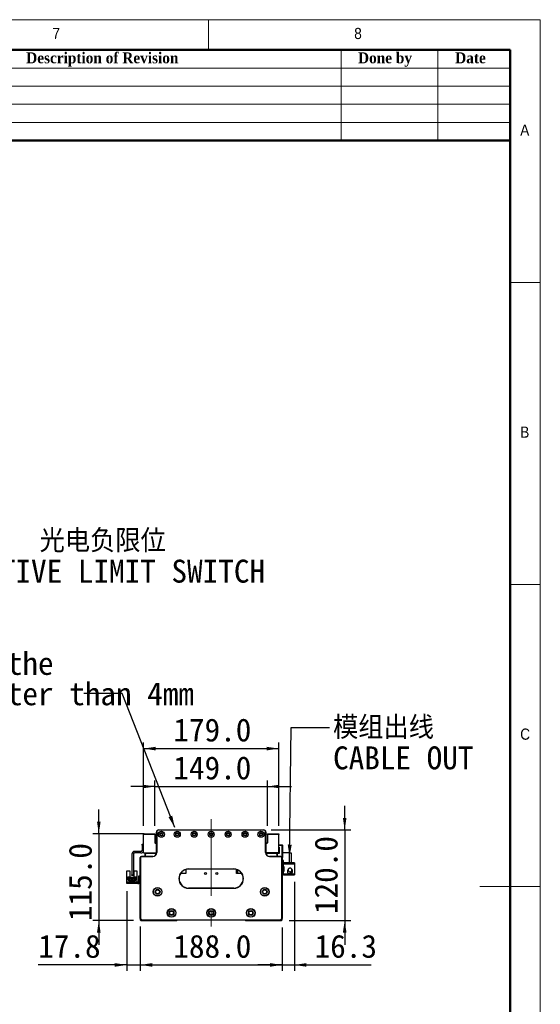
# Model space of a CAD drawing. Header units: millimetres. Extents: x 40 to 3320, y 40 to 2336.
# Tile 7 of 7: x 2630 to 3320, y 1032 to 2336. Entities that reach past the tile are written whole.
import ezdxf

# ---------------------------------------------------------------- set-up
doc = ezdxf.new("R2010")
doc.units = ezdxf.units.MM
doc.header["$LTSCALE"] = 8
doc.linetypes.add('CENTERX2', pattern=[20.32, 12.7, -2.54, 2.54, -2.54])
doc.layers.add('DIMNS', color=7, linetype='Continuous')
doc.styles.add('SLDTEXTSTYLE0', font='Gothic.ttf', dxfattribs={"width": 0.913})
doc.styles.add('SLDTEXTSTYLE1', font='timesbd.ttf', dxfattribs={"width": 0.933})
doc.styles.add('SLDTEXTSTYLE7', font='txt')
doc.styles.add('SLDTEXTSTYLE8', font='txt', dxfattribs={"bigfont": 'bigfont'})
doc.dimstyles.new('SLDDIMSTYLE0', dxfattribs={"dimtxt": 30.4, "dimasz": 16, "dimexe": 0, "dimexo": 0.0625, "dimgap": 7.6, "dimtad": 2, "dimdec": 1, "dimrnd": 1e-09, "dimzin": 4, "dimdsep": 46, "dimtxsty": 'SLDTEXTSTYLE7', "dimsah": 1, "dimcen": 0.09, "dimadec": 0, "dimazin": 1, "dimtfac": 1, "dimtdec": 1, "dimtmove": 0, "dimatfit": 0, "dimfxl": 0, "dimfrac": 2, "dimtolj": 1, "dimtzin": 12, "dimarcsym": 0})
doc.dimstyles.new('SLDDIMSTYLE1', dxfattribs={"dimtxt": 30.4, "dimasz": 16, "dimexe": 0, "dimexo": 0.0625, "dimgap": 7.6, "dimtad": 2, "dimdec": 1, "dimrnd": 1e-09, "dimzin": 4, "dimdsep": 46, "dimtxsty": 'SLDTEXTSTYLE7', "dimsah": 1, "dimcen": 0.09, "dimadec": 0, "dimazin": 1, "dimtfac": 1, "dimtdec": 1, "dimtofl": 0, "dimtmove": 0, "dimatfit": 3, "dimfxl": 0, "dimfrac": 2, "dimtolj": 1, "dimtzin": 12, "dimarcsym": 0})
doc.dimstyles.new('SLDDIMSTYLE2', dxfattribs={"dimtxt": 30.4, "dimasz": 16, "dimexe": 0, "dimexo": 0.0625, "dimgap": 7.6, "dimtad": 2, "dimdec": 1, "dimrnd": 1e-09, "dimzin": 12, "dimdsep": 46, "dimtxsty": 'SLDTEXTSTYLE7', "dimsah": 1, "dimcen": 0.09, "dimadec": 0, "dimazin": 3, "dimtfac": 1, "dimtdec": 1, "dimtmove": 0, "dimatfit": 0, "dimfxl": 0, "dimfrac": 2, "dimtolj": 1, "dimtzin": 12, "dimarcsym": 0})
doc.dimstyles.new('SLDDIMSTYLE3', dxfattribs={"dimtxt": 0.18, "dimasz": 16, "dimexe": 0, "dimexo": 0.0625, "dimgap": 0, "dimtad": 0, "dimtih": 1, "dimtoh": 1, "dimdec": 0, "dimrnd": 1e-09, "dimzin": 0, "dimdsep": 46, "dimtxsty": 'Standard', "dimsah": 1, "dimcen": 0.09, "dimadec": 0, "dimazin": 0, "dimtfac": 16, "dimtdec": 0, "dimtofl": 0, "dimtmove": 0, "dimatfit": 3, "dimfxl": 0, "dimfrac": 2, "dimtolj": 1, "dimtzin": 0, "dimarcsym": 0})

# ---------------------------------------------------------------- blocks, each defined once
blk = doc.blocks.new('_D')
at = {"layer": 'DIMNS'}
for p, q in [((2809.2, 1320.4), (2777.2, 1320.4)), ((2809.2, 1268.1), (2809.2, 1328.4)), ((2809.2, 1320.4), (2958.2, 1320.4)), ((2958.2, 1268.1), (2958.2, 1328.4)), ((2958.2, 1320.4), (2990.2, 1320.4))]:
    blk.add_line(p, q, dxfattribs=at)
for points in [[(2809.2, 1320.4), (2793.2, 1322.8), (2793.2, 1318)], [(2958.2, 1320.4), (2974.2, 1318), (2974.2, 1322.8)]]:
    blk.add_solid(points, dxfattribs=at)
at = {"layer": 'DIMNS', "insert": (2833.6, 1360.3), "char_height": 30.4, "attachment_point": 1, "style": 'SLDTEXTSTYLE7'}
blk.add_mtext('149.0', dxfattribs=at)
blk = doc.blocks.new('_D_1')
at = {"layer": 'DIMNS'}
for p, q in [((2794.2, 1268.1), (2794.2, 1378.6)), ((2794.2, 1370.6), (2973.2, 1370.6)), ((2973.2, 1268.1), (2973.2, 1378.6))]:
    blk.add_line(p, q, dxfattribs=at)
for points in [[(2794.2, 1370.6), (2810.2, 1368.2), (2810.2, 1373)], [(2973.2, 1370.6), (2957.2, 1373), (2957.2, 1368.2)]]:
    blk.add_solid(points, dxfattribs=at)
at = {"layer": 'DIMNS', "insert": (2833.6, 1410.5), "char_height": 30.4, "attachment_point": 1, "style": 'SLDTEXTSTYLE7'}
blk.add_mtext('179.0', dxfattribs=at)
blk = doc.blocks.new('_D_2')
at = {"layer": 'DIMNS'}
for p, q in [((2734.8, 1257.9), (2734.8, 1289.9)), ((2795.1, 1257.9), (2726.8, 1257.9)), ((2734.8, 1257.9), (2734.8, 1142.9)), ((2780.6, 1142.9), (2726.8, 1142.9)), ((2734.8, 1142.9), (2734.8, 1110.9))]:
    blk.add_line(p, q, dxfattribs=at)
for points in [[(2734.8, 1257.9), (2737.2, 1273.9), (2732.4, 1273.9)], [(2734.8, 1142.9), (2732.4, 1126.9), (2737.2, 1126.9)]]:
    blk.add_solid(points, dxfattribs=at)
at = {"layer": 'DIMNS', "insert": (2695, 1142.1), "char_height": 30.4, "attachment_point": 1, "rotation": 90, "style": 'SLDTEXTSTYLE7'}
blk.add_mtext('115.0', dxfattribs=at)
blk = doc.blocks.new('_D_3')
at = {"layer": 'DIMNS'}
for p, q in [((3060.7, 1262.9), (3060.7, 1294.9)), ((2963.4, 1262.9), (3068.7, 1262.9)), ((3060.7, 1262.9), (3060.7, 1142.9)), ((2986.9, 1142.9), (3068.7, 1142.9)), ((3060.7, 1142.9), (3060.7, 1110.9))]:
    blk.add_line(p, q, dxfattribs=at)
for points in [[(3060.7, 1262.9), (3063.1, 1278.9), (3058.3, 1278.9)], [(3060.7, 1142.9), (3058.3, 1126.9), (3063.1, 1126.9)]]:
    blk.add_solid(points, dxfattribs=at)
at = {"layer": 'DIMNS', "insert": (3020.8, 1151.4), "char_height": 30.4, "attachment_point": 1, "rotation": 90, "style": 'SLDTEXTSTYLE7'}
blk.add_mtext('120.0', dxfattribs=at)
blk = doc.blocks.new('_D_4')
at = {"layer": 'DIMNS'}
for p, q in [((2789.7, 1133.7), (2789.7, 1076.1)), ((2977.7, 1133.7), (2977.7, 1076.1)), ((2789.7, 1084.1), (2977.7, 1084.1))]:
    blk.add_line(p, q, dxfattribs=at)
for points in [[(2789.7, 1084.1), (2805.7, 1081.7), (2805.7, 1086.5)], [(2977.7, 1084.1), (2961.7, 1086.5), (2961.7, 1081.7)]]:
    blk.add_solid(points, dxfattribs=at)
at = {"layer": 'DIMNS', "insert": (2833.6, 1124), "char_height": 30.4, "attachment_point": 1, "style": 'SLDTEXTSTYLE7'}
blk.add_mtext('188.0', dxfattribs=at)
blk = doc.blocks.new('_D_5')
at = {"layer": 'DIMNS'}
for p, q in [((2771.9, 1181.7), (2771.9, 1076.1)), ((2789.7, 1135.2), (2789.7, 1076.1)), ((2771.9, 1084.1), (2654.5, 1084.1)), ((2771.9, 1084.1), (2789.7, 1084.1)), ((2789.7, 1084.1), (2821.7, 1084.1))]:
    blk.add_line(p, q, dxfattribs=at)
for points in [[(2771.9, 1084.1), (2755.9, 1086.5), (2755.9, 1081.7)], [(2789.7, 1084.1), (2805.7, 1081.7), (2805.7, 1086.5)]]:
    blk.add_solid(points, dxfattribs=at)
at = {"layer": 'DIMNS', "insert": (2654.5, 1124), "char_height": 30.4, "attachment_point": 1, "style": 'SLDTEXTSTYLE7'}
blk.add_mtext('17.8', dxfattribs=at)
blk = doc.blocks.new('_D_6')
at = {"layer": 'DIMNS'}
for p, q in [((2994, 1194), (2994, 1076.1)), ((2977.7, 1133.7), (2977.7, 1076.1)), ((2977.7, 1084.1), (2945.7, 1084.1)), ((2977.7, 1084.1), (2994, 1084.1)), ((2994, 1084.1), (3095.7, 1084.1))]:
    blk.add_line(p, q, dxfattribs=at)
for points in [[(2977.7, 1084.1), (2961.7, 1086.5), (2961.7, 1081.7)], [(2994, 1084.1), (3010, 1081.7), (3010, 1086.5)]]:
    blk.add_solid(points, dxfattribs=at)
at = {"layer": 'DIMNS', "insert": (3020.8, 1124), "char_height": 30.4, "attachment_point": 1, "style": 'SLDTEXTSTYLE7'}
blk.add_mtext('16.3', dxfattribs=at)
blk = doc.blocks.new('SW_NOTE_3')
at = {"layer": 'DIMNS', "color": 0, "char_height": 30.4, "attachment_point": 1}
for s, insert, style in [('模组出线', (4.6, 15), 'SLDTEXTSTYLE8'), ('CABLE OUT', (4.6, -25.2), 'SLDTEXTSTYLE7')]:
    blk.add_mtext(s, dxfattribs=dict(at, insert=insert, style=style))
blk = doc.blocks.new('SW_NOTE_4')
at = {"layer": 'DIMNS', "color": 0, "char_height": 30.4, "attachment_point": 1, "style": 'SLDTEXTSTYLE7'}
for s, insert in [('The distance between the load plate and the ', (-929.3, 55.2)), ('steel belt protection belt shall be greater than 4mm', (-929.3, 15))]:
    blk.add_mtext(s, dxfattribs=dict(at, insert=insert))
blk = doc.blocks.new('SW_NOTE_7')
at = {"layer": 'DIMNS', "color": 0, "char_height": 30.4, "attachment_point": 1}
for s, insert, style in [('     光电负限位', (4.3, 14.9), 'SLDTEXTSTYLE8'), ('NEGATIVE LIMIT SWITCH', (4.3, -25.3), 'SLDTEXTSTYLE7')]:
    blk.add_mtext(s, dxfattribs=dict(at, insert=insert, style=style))

msp = doc.modelspace()

# ---------------------------------------------------------------- linework, layer by layer
at = {"color": 7, "linetype": 'Continuous', "lineweight": 18}
for p, q in [((3320, 2336), (40, 2336)), ((2880, 2296), (2880, 2336)), ((3320, 40), (3320, 2336)), ((80, 2296), (3280, 2296)), ((3056, 2296), (3056, 2176)), ((3184, 2296), (3184, 2176)), ((3280, 2296), (3280, 2176)), ((3280, 2296), (3280, 80)), ((2320, 2272), (3280, 2272)), ((2320, 2248), (3280, 2248)), ((2320, 2224), (3280, 2224)), ((2320, 2200), (3280, 2200)), ((3320, 1988), (3280, 1988)), ((3280, 1588), (3320, 1588)), ((3320, 1188), (3240, 1188))]:
    msp.add_line(p, q, dxfattribs=at)
at = {"color": 7, "linetype": 'Continuous', "lineweight": 50}
for p, q in [((3280, 2296), (80, 2296)), ((3280, 2296), (3280, 80)), ((3280, 2176), (2320, 2176))]:
    msp.add_line(p, q, dxfattribs=at)
at = {"color": 7, "linetype": 'Continuous', "lineweight": 25}
for p, q in [((2794.2221089, 1257.899335), (2809.2221095, 1257.899335)), ((2794.2221089, 1256.899333), (2794.2221089, 1257.899335)), ((2809.2221095, 1256.899333), (2794.2221089, 1256.899333)), ((2794.2221089, 1232.3993318), (2794.2221089, 1256.899333)), ((2809.2221095, 1257.899335), (2809.2221095, 1256.899333)), ((2809.2221095, 1256.899333), (2809.2221095, 1245.8993331)), ((2811.2221136, 1259.8993316), (2811.5221112, 1259.8993316)), ((2811.2221136, 1232.8993328), (2811.2221136, 1259.8993316)), ((2811.5221112, 1259.8993316), (2811.5221112, 1232.8993328)), ((2814.2221122, 1262.8993303), (2814.2221122, 1262.5993326)), ((2814.2221122, 1262.8993303), (2953.2221108, 1262.8993303)), ((2953.2221108, 1262.5993326), (2814.2221122, 1262.5993326)), ((2953.2221108, 1262.8993303), (2953.2221108, 1262.5993326)), ((2956.2221094, 1259.8993316), (2955.9221118, 1259.8993316)), ((2955.9221118, 1232.8993328), (2955.9221118, 1259.8993316)), ((2956.2221094, 1259.8993316), (2956.2221094, 1232.8993328)), ((2958.2221135, 1256.899333), (2958.2221135, 1257.899335)), ((2958.2221135, 1257.899335), (2973.2221141, 1257.899335)), ((2973.2221141, 1256.899333), (2958.2221135, 1256.899333)), ((2958.2221135, 1256.899333), (2958.2221135, 1245.8993331)), ((2973.2221141, 1257.899335), (2973.2221141, 1256.899333)), ((2973.2221141, 1232.3993318), (2973.2221141, 1256.899333)), ((2792.2221123, 1243.8993365), (2794.2221089, 1243.8993365)), ((2792.2221123, 1242.8993344), (2792.2221123, 1243.8993365)), ((2794.2221089, 1242.8993344), (2792.2221123, 1242.8993344)), ((2792.2221123, 1242.8993344), (2792.2221123, 1235.8993314)), ((2809.7221106, 1245.3993321), (2811.2221136, 1245.3993321)), ((2957.7221125, 1245.3993321), (2956.2221094, 1245.3993321)), ((2973.2221141, 1243.0893317), (2977.9221117, 1243.0893317)), ((2977.9221117, 1242.0893297), (2973.2221141, 1242.0893297)), ((2973.2221141, 1240.0893331), (2973.7221151, 1240.0893331)), ((2973.7221151, 1240.0893331), (2973.7221151, 1231.5893345)), ((2977.9221117, 1242.0893297), (2977.9221117, 1243.0893317)), ((2977.9221117, 1243.0893317), (2978.2221093, 1242.7893341)), ((2977.9221117, 1227.0893328), (2977.9221117, 1242.0893297)), ((2978.2221093, 1241.9650689), (2977.9221117, 1242.0893297)), ((2978.2221093, 1242.7893341), (2978.2221093, 1241.9650689)), ((2978.2221093, 1241.9650689), (2978.2221093, 1227.2135973)), ((2778.7221148, 1230.8993325), (2778.7221148, 1203.3993326)), ((2780.7221114, 1230.8993325), (2780.7221114, 1203.3993326)), ((2790.7221093, 1234.3993321), (2782.2221144, 1234.3993321)), ((2790.7221093, 1232.3993318), (2782.2221144, 1232.3993318)), ((2790.0221124, 1226.3993345), (2789.7221147, 1226.3993345)), ((2789.7221147, 1145.3993324), (2789.7221147, 1226.3993345)), ((2790.0221124, 1226.3993345), (2790.0221124, 1145.5235969)), ((2791.2221103, 1227.5993325), (2791.2221103, 1227.8993338)), ((2791.2221103, 1227.8993338), (2806.2221109, 1227.8993338)), ((2806.2221109, 1227.5993325), (2791.2221103, 1227.5993325)), ((2794.2221089, 1232.3993318), (2811.1970498, 1232.3993318)), ((2796.222113, 1231.0893335), (2797.5321113, 1232.3993318)), ((2796.222113, 1227.8993338), (2796.222113, 1231.0893335)), ((2796.722114, 1230.9993342), (2797.7221086, 1231.9993325)), ((2796.722114, 1227.8993338), (2796.722114, 1230.9993342)), ((2797.7221086, 1231.9993325), (2811.1404478, 1231.9993325)), ((2806.2221109, 1227.5993325), (2806.2221109, 1227.8993338)), ((2809.4221129, 1232.3993318), (2809.8221122, 1231.9993325)), ((2811.5221112, 1232.8993328), (2811.2221136, 1232.8993328)), ((2956.2221094, 1232.8993328), (2955.9221118, 1232.8993328)), ((2973.2221141, 1232.3993318), (2956.2471732, 1232.3993318)), ((2956.3037752, 1231.9993325), (2969.7221144, 1231.9993325)), ((2957.6221108, 1231.9993325), (2958.0221101, 1232.3993318)), ((2961.2221121, 1227.8993338), (2961.2221121, 1227.5993325)), ((2961.2221121, 1227.8993338), (2976.2221127, 1227.8993338)), ((2976.2221127, 1227.5993325), (2961.2221121, 1227.5993325)), ((2969.7221144, 1231.9993325), (2970.722109, 1230.9993342)), ((2969.9121117, 1232.3993318), (2971.22211, 1231.0893335)), ((2970.722109, 1230.9993342), (2970.722109, 1227.8993338)), ((2971.722111, 1231.5893345), (2971.22211, 1231.0893335)), ((2971.22211, 1231.0893335), (2971.22211, 1227.8993338)), ((2973.7221151, 1231.5893345), (2971.722111, 1231.5893345)), ((2973.7221151, 1232.3993318), (2973.2221141, 1232.3993318)), ((2976.2221127, 1227.8993338), (2976.2221127, 1227.5993325)), ((2977.4221107, 1145.5235969), (2977.4221107, 1226.3993345)), ((2977.7221083, 1226.3993345), (2977.4221107, 1226.3993345)), ((2977.5539934, 1227.0893328), (2977.9221117, 1227.0893328)), ((2977.7221083, 1226.3993345), (2977.7221083, 1145.3993324)), ((2977.9221117, 1226.0893345), (2977.7221083, 1226.0893345)), ((2978.2221093, 1227.2135973), (2977.9221117, 1227.0893328)), ((2977.9221117, 1226.0893345), (2977.9221117, 1227.0893328)), ((2978.2221093, 1226.3893321), (2977.9221117, 1226.0893345)), ((2987.622112, 1232.3993318), (2978.2221093, 1232.3993318)), ((2978.2221093, 1227.2135973), (2978.2221093, 1226.3893321)), ((2987.622112, 1219.3993315), (2987.622112, 1232.3993318)), ((2987.622112, 1232.3993318), (2989.6221086, 1232.3993318)), ((2989.6221086, 1232.3993318), (2989.6221086, 1219.3993315)), ((2979.6221106, 1222.3993339), (2977.7221083, 1222.3993339)), ((2979.6221106, 1219.3993315), (2979.6221106, 1222.3993339)), ((2979.6221106, 1219.3993315), (2979.6221106, 1218.1993336)), ((2987.622112, 1219.3993315), (2979.6221106, 1219.3993315)), ((2979.6221106, 1218.1993336), (2994.0221085, 1218.1993336)), ((2979.6221106, 1214.1993329), (2979.6221106, 1218.1993336)), ((2980.6221127, 1214.1993329), (2979.6221106, 1214.1993329)), ((2979.6221106, 1214.1993329), (2979.6221106, 1213.6993319)), ((2979.6221106, 1213.6993319), (2979.6221106, 1208.6993329)), ((2980.6221127, 1213.6993319), (2979.6221106, 1213.6993319)), ((2980.6221127, 1208.1993319), (2980.6221127, 1214.1993329)), ((2985.6221154, 1219.3993315), (2985.6221154, 1219.1993319)), ((2994.0221085, 1219.1993319), (2985.6221154, 1219.1993319)), ((2989.6221086, 1219.3993315), (2987.622112, 1219.3993315)), ((2994.0221085, 1219.1993319), (2994.0221085, 1218.1993336)), ((2994.0221085, 1218.1993336), (2994.0221085, 1204.1993331)), ((2772.0221131, 1208.7993346), (2775.7221087, 1208.7993346)), ((2772.0221131, 1199.899333), (2772.0221131, 1208.7993346)), ((2772.0221131, 1193.8993339), (2772.0221131, 1199.899333)), ((2772.8221118, 1199.899333), (2772.0221131, 1199.899333)), ((2772.8221118, 1199.899333), (2773.3221128, 1200.399334)), ((2775.9221121, 1200.399334), (2773.3221128, 1200.399334)), ((2773.7221121, 1199.849334), (2775.9221121, 1199.849334)), ((2773.7221121, 1196.3993333), (2773.7221121, 1199.849334)), ((2775.7221087, 1208.7993346), (2775.7221087, 1200.399334)), ((2775.9221121, 1199.849334), (2775.9221121, 1200.399334)), ((2775.9221121, 1200.399334), (2781.52211, 1200.399334)), ((2776.2721106, 1199.849334), (2775.9221121, 1199.849334)), ((2776.2721106, 1198.749334), (2776.2721106, 1199.849334)), ((2778.7221148, 1203.3993326), (2780.7221114, 1203.3993326)), ((2778.7221148, 1202.3993325), (2778.7221148, 1203.3993326)), ((2780.7221114, 1202.3993325), (2778.7221148, 1202.3993325)), ((2780.7221114, 1203.3993326), (2780.7221114, 1202.3993325)), ((2781.52211, 1199.849334), (2781.1721116, 1199.849334)), ((2781.1721116, 1199.849334), (2781.1721116, 1198.749334)), ((2781.52211, 1200.399334), (2781.52211, 1199.849334)), ((2784.1221093, 1200.399334), (2781.52211, 1200.399334)), ((2781.52211, 1199.849334), (2783.72211, 1199.849334)), ((2781.7221134, 1200.399334), (2781.7221134, 1208.7993346)), ((2781.7221134, 1208.7993346), (2785.422109, 1208.7993346)), ((2783.72211, 1199.849334), (2783.72211, 1196.3993333)), ((2784.1221093, 1200.399334), (2784.6221104, 1199.899333)), ((2785.422109, 1199.899333), (2784.6221104, 1199.899333)), ((2785.422109, 1208.7993346), (2785.422109, 1199.899333)), ((2785.422109, 1199.899333), (2785.422109, 1193.8993339)), ((2787.7221107, 1201.8993333), (2789.7221147, 1201.8993333)), ((2787.7221107, 1200.8993331), (2787.7221107, 1201.8993333)), ((2789.7221147, 1200.8993331), (2787.7221107, 1200.8993331)), ((2787.7221107, 1192.8993337), (2787.7221107, 1200.8993331)), ((2850.2221107, 1205.0993335), (2843.1693874, 1205.0993335)), ((2850.2221107, 1210.3993319), (2850.2221107, 1205.0993335)), ((2853.7221122, 1211.1993343), (2853.7221122, 1210.8993329)), ((2853.7221122, 1211.1993343), (2913.7221108, 1211.1993343)), ((2913.7221108, 1210.8993329), (2853.7221122, 1210.8993329)), ((2913.7221108, 1211.1993343), (2913.7221108, 1210.8993329)), ((2917.2221123, 1205.0993335), (2917.2221123, 1210.3993319)), ((2924.2748357, 1205.0993335), (2917.2221123, 1205.0993335)), ((2918.7221117, 1209.8557711), (2918.7221117, 1205.0993335)), ((2979.6221106, 1208.1993319), (2979.6221106, 1208.6993329)), ((2979.6221106, 1208.6993329), (2980.6221127, 1208.6993329)), ((2979.6221106, 1204.1993331), (2979.6221106, 1208.1993319)), ((2979.6221106, 1208.1993319), (2980.6221127, 1208.1993319)), ((2979.6221106, 1204.1993331), (2979.6221106, 1202.9993333)), ((2994.0221085, 1204.1993331), (2979.6221106, 1204.1993331)), ((2985.6221154, 1202.9993333), (2979.6221106, 1202.9993333)), ((2985.0713461, 1208.9963019), (2984.9721118, 1208.1993319)), ((2985.3060245, 1209.6342281), (2985.1708486, 1209.3183942)), ((2985.1828887, 1209.7783707), (2985.2169006, 1209.789528)), ((2985.2169006, 1206.6091359), (2985.1828887, 1206.6202969)), ((2985.3387549, 1209.6181199), (2985.2162971, 1209.6783765)), ((2985.2169006, 1209.789528), (2985.6006726, 1210.3645228)), ((2985.3769913, 1209.7107567), (2985.2169006, 1209.789528)), ((2985.6221154, 1203.199333), (2994.0221085, 1203.199333)), ((2985.6221154, 1203.199333), (2985.6221154, 1202.9993333)), ((2990.5138313, 1208.7522879), (2990.5412494, 1208.7730229)), ((2994.0221085, 1204.1993331), (2994.0221085, 1203.199333)), ((2771.9221114, 1191.8993335), (2771.9221114, 1193.8993339)), ((2771.9221114, 1193.8993339), (2772.9221135, 1193.8993339)), ((2772.9221135, 1191.8993335), (2771.9221114, 1191.8993335)), ((2772.9221135, 1193.8993339), (2772.9221135, 1191.8993335)), ((2786.7221086, 1193.8993339), (2772.9221135, 1193.8993339)), ((2786.7221086, 1191.8993335), (2772.9221135, 1191.8993335)), ((2774.5221107, 1196.3993333), (2773.7221121, 1196.3993333)), ((2774.5221107, 1198.0493333), (2782.9221114, 1198.0493333)), ((2774.5221107, 1196.3993333), (2774.5221107, 1198.0493333)), ((2774.5221107, 1195.3493323), (2774.5221107, 1196.3993333)), ((2775.7221087, 1195.3493323), (2774.5221107, 1195.3493323)), ((2775.4721119, 1196.9993323), (2775.4721119, 1196.4993332)), ((2775.9721129, 1196.9993323), (2775.4721119, 1196.9993323)), ((2775.4721119, 1196.4993332), (2775.9721129, 1196.4993332)), ((2775.7221087, 1194.5493337), (2775.7221087, 1195.3493323)), ((2781.7221134, 1195.3493323), (2775.7221087, 1195.3493323)), ((2781.7221134, 1194.5493337), (2775.7221087, 1194.5493337)), ((2775.9721129, 1196.4993332), (2775.9721129, 1196.9993323)), ((2781.1721116, 1198.749334), (2776.2721106, 1198.749334)), ((2777.9721095, 1196.9993323), (2777.4721085, 1196.9993323)), ((2777.4721085, 1196.9993323), (2777.4721085, 1196.4993332)), ((2777.4721085, 1196.4993332), (2777.9721095, 1196.4993332)), ((2777.9221087, 1199.349333), (2779.5221134, 1199.349333)), ((2777.9221087, 1198.749334), (2777.9221087, 1199.349333)), ((2777.9721095, 1196.4993332), (2777.9721095, 1196.9993323)), ((2779.9721136, 1196.9993323), (2779.4721126, 1196.9993323)), ((2779.4721126, 1196.9993323), (2779.4721126, 1196.4993332)), ((2779.4721126, 1196.4993332), (2779.9721136, 1196.4993332)), ((2779.5221134, 1198.749334), (2779.5221134, 1199.349333)), ((2779.9721136, 1196.4993332), (2779.9721136, 1196.9993323)), ((2781.9721102, 1196.9993323), (2781.4721092, 1196.9993323)), ((2781.4721092, 1196.9993323), (2781.4721092, 1196.4993332)), ((2781.4721092, 1196.4993332), (2781.9721102, 1196.4993332)), ((2781.7221134, 1195.3493323), (2781.7221134, 1194.5493337)), ((2782.9221114, 1195.3493323), (2781.7221134, 1195.3493323)), ((2781.9721102, 1196.4993332), (2781.9721102, 1196.9993323)), ((2782.9221114, 1198.0493333), (2782.9221114, 1196.3993333)), ((2782.9221114, 1196.3993333), (2782.9221114, 1195.3493323)), ((2783.72211, 1196.3993333), (2782.9221114, 1196.3993333)), ((2786.7221086, 1193.8993339), (2786.7221086, 1191.8993335)), ((2787.7221107, 1192.8993337), (2789.7221147, 1192.8993337)), ((2787.7221107, 1191.8993335), (2787.7221107, 1192.8993337)), ((2789.7221147, 1191.8993335), (2787.7221107, 1191.8993335)), ((2853.7221122, 1185.8993335), (2913.7221108, 1185.8993335)), ((2853.7221122, 1185.8993335), (2853.7221122, 1185.5993331)), ((2913.7221108, 1185.5993331), (2853.7221122, 1185.5993331)), ((2913.7221108, 1185.8993335), (2913.7221108, 1185.5993331)), ((2790.0221124, 1145.5235969), (2789.7221147, 1145.3993324)), ((2791.7221113, 1143.399334), (2789.7221147, 1145.3993324)), ((2789.7221147, 1145.3993324), (2789.7221147, 1143.8993331)), ((2789.7221147, 1143.8993331), (2790.7221093, 1142.899333)), ((2790.0221124, 1145.5235969), (2791.8463721, 1143.6993335)), ((2790.7221093, 1142.899333), (2838.2221124, 1142.899333)), ((2791.8463721, 1143.6993335), (2791.7221113, 1143.399334)), ((2975.7221117, 1143.399334), (2791.7221113, 1143.399334)), ((2791.8463721, 1143.6993335), (2975.5978509, 1143.6993335)), ((2838.2221124, 1142.899333), (2838.7221134, 1143.399334)), ((2928.7221133, 1143.399334), (2929.2221106, 1142.899333)), ((2929.2221106, 1142.899333), (2976.7221137, 1142.899333)), ((2975.5978509, 1143.6993335), (2977.4221107, 1145.5235969)), ((2975.5978509, 1143.6993335), (2975.7221117, 1143.399334)), ((2977.7221083, 1145.3993324), (2975.7221117, 1143.399334)), ((2976.7221137, 1142.899333), (2977.7221083, 1143.8993331)), ((2977.4221107, 1145.5235969), (2977.7221083, 1145.3993324)), ((2977.7221083, 1143.8993331), (2977.7221083, 1145.3993324))]:
    msp.add_line(p, q, dxfattribs=at)
at = {"color": 7, "linetype": 'Continuous', "lineweight": 25, "flags": 128}
msp.add_lwpolyline([(2786.7221086, 1191.8993335), (2787.3073816, 1191.9569768), (2787.7221107, 1192.0709055)], dxfattribs=at)
at = {"color": 7, "linetype": 'Continuous', "lineweight": 25}
for centre, radius in [((2817.7221116, 1257.1493332), 4.025), ((2817.7221116, 1257.1493332), 4), ((2817.7221116, 1257.1493332), 2.15), ((2817.7221116, 1257.1493332), 1.65), ((2838.7221116, 1257.1493332), 4.025), ((2838.7221116, 1257.1493332), 4), ((2838.7221116, 1257.1493332), 2.15), ((2838.7221116, 1257.1493332), 1.65), ((2861.2221116, 1257.1493332), 4.025), ((2861.2221116, 1257.1493332), 4), ((2861.2221116, 1257.1493332), 2.15), ((2861.2221116, 1257.1493332), 1.65), ((2883.7221116, 1257.1493332), 4.025), ((2883.7221116, 1257.1493332), 4), ((2883.7221116, 1257.1493332), 2.15), ((2883.7221116, 1257.1493332), 1.65), ((2906.2221116, 1257.1493332), 4.025), ((2906.2221116, 1257.1493332), 4), ((2906.2221116, 1257.1493332), 2.15), ((2906.2221116, 1257.1493332), 1.65), ((2928.7221116, 1257.1493332), 4.025), ((2928.7221116, 1257.1493332), 4), ((2928.7221116, 1257.1493332), 2.15), ((2928.7221116, 1257.1493332), 1.65), ((2949.7221116, 1257.1493332), 4.025), ((2949.7221116, 1257.1493332), 4), ((2949.7221116, 1257.1493332), 2.15), ((2949.7221116, 1257.1493332), 1.65), ((2876.2221116, 1205.0993332), 1.25), ((2891.2221116, 1205.0993332), 1.25), ((2812.7221116, 1180.8993332), 5.75), ((2812.7221116, 1180.8993332), 5.5), ((2812.7221116, 1180.8993332), 3.2), ((2812.7221116, 1180.8993332), 2.5), ((2954.7221116, 1180.8993332), 5.75), ((2954.7221116, 1180.8993332), 5.5), ((2954.7221116, 1180.8993332), 3.2), ((2954.7221116, 1180.8993332), 2.5), ((2831.2221116, 1152.8993332), 5.75), ((2831.2221116, 1152.8993332), 5.5), ((2831.2221116, 1152.8993332), 3.2), ((2831.2221116, 1152.8993332), 2.5), ((2883.7221116, 1152.8993332), 5.75), ((2883.7221116, 1152.8993332), 5.5), ((2883.7221116, 1152.8993332), 3.2), ((2883.7221116, 1152.8993332), 2.5), ((2936.2221116, 1152.8993332), 5.75), ((2936.2221116, 1152.8993332), 5.5), ((2936.2221116, 1152.8993332), 3.2), ((2936.2221116, 1152.8993332), 2.5)]:
    msp.add_circle(centre, radius, dxfattribs=at)
for centre, radius, start, end in [((2814.2221116, 1259.8993332), 3, 90, 180), ((2814.2221116, 1259.8993332), 2.7, 90, 180), ((2953.2221116, 1259.8993332), 3, 0, 90), ((2953.2221116, 1259.8993332), 2.7, 0, 90), ((2809.7221116, 1245.8993332), 0.5, 180, 270), ((2957.7221116, 1245.8993332), 0.5, 270, 0), ((2782.2221116, 1230.8993332), 3.5, 90, 180), ((2782.2221116, 1230.8993332), 1.5, 90, 180), ((2791.2221116, 1226.3993332), 1.5, 90, 180), ((2791.2221116, 1226.3993332), 1.2, 90, 180), ((2790.7221116, 1235.8993332), 3.5, 270, 0), ((2790.7221116, 1235.8993332), 1.5, 270, 0), ((2806.2221116, 1232.8993332), 5.3, 270, 0), ((2806.2221116, 1232.8993332), 5, 270, 0), ((2961.2221116, 1232.8993332), 5.3, 180, 270), ((2961.2221116, 1232.8993332), 5, 180, 270), ((2976.2221116, 1226.3993332), 1.5, 0, 90), ((2976.2221116, 1226.3993332), 1.2, 0, 90), ((2853.7221116, 1198.3993332), 12.8, 90, 270), ((2853.7221116, 1198.3993332), 12.5, 90, 270), ((2913.7221116, 1198.3993332), 12.8, 270, 90), ((2913.7221116, 1198.3993332), 12.5, 270, 90), ((2988.2221116, 1208.1993332), 3.4, 207.8854130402, 44.3134751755), ((2988.2221116, 1208.1993332), 3.45, 237.5742082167, 0), ((2988.2221116, 1208.1993332), 2.5, 274.0682455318, 11.0547454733), ((2988.2221116, 1208.1993332), 2.6, 277.2742732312, 19.707248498), ((2988.2221116, 1208.1993332), 3.45, 0, 47.8989058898), ((2786.7221116, 1194.8993332), 1, 270, 0)]:
    msp.add_arc(centre, radius, start, end, dxfattribs=at)
for points, knots in [([(2986.0484972, 1211.1260243), (2985.8667035, 1210.7670134), (2985.5335871, 1210.1091667), (2985.0740715, 1209.0499218), (2984.8542098, 1208.2293415), (2984.7981734, 1207.5595938), (2984.901474, 1206.9992529), (2985.1261777, 1206.3957879), (2985.5793972, 1205.7988327), (2986.2642519, 1205.3612242), (2986.9881257, 1205.1240096), (2987.7502162, 1205.1209469), (2988.4593231, 1205.3555435), (2988.639265, 1205.4766069), (2988.5921867, 1205.5130038), (2988.5755255, 1205.5258848)], [0, 0, 0, 0, 0.1800959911, 0.330005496, 0.4496464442, 0.5397485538, 0.5746217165, 0.6053231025, 0.678401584, 0.7214077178, 0.7619831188, 0.8291631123, 0.8886691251, 0.9605994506, 1, 1, 1, 1]), ([(2989.6115138, 1211.9624935), (2989.8606145, 1211.732676), (2990.3593748, 1211.2725252), (2990.764258, 1210.3552339), (2990.8055754, 1209.4377104), (2990.5254239, 1208.6426829), (2990.0145653, 1208.0262056), (2989.3211778, 1207.6159935), (2988.5139059, 1207.4516166), (2987.6746443, 1207.5557429), (2986.8958384, 1207.9264882), (2986.2750131, 1208.5278528), (2985.8841736, 1209.2906987), (2985.7971835, 1210.1356037), (2985.9013581, 1210.8939301), (2986.2458337, 1211.4866104), (2986.7768139, 1211.9074675), (2987.5104064, 1212.1528004), (2988.2566295, 1212.2307859), (2988.8006096, 1212.2578231), (2989.0595942, 1212.2428601), (2989.1446154, 1212.2478812), (2989.1669452, 1212.2364259), (2989.2411113, 1212.2043942), (2989.3972428, 1212.1158985), (2989.5293209, 1212.0213387), (2989.6115138, 1211.9624935)], [0, 0, 0, 0, 0.0648169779, 0.1297793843, 0.1897320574, 0.242618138, 0.2944137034, 0.3462429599, 0.3987239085, 0.452199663, 0.5066010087, 0.5614522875, 0.6160510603, 0.6697717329, 0.7270680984, 0.7653766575, 0.8036904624, 0.8589086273, 0.9142288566, 0.9495543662, 0.964001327, 0.9648508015, 0.9657586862, 0.9687101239, 0.9805281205, 1, 1, 1, 1]), ([(2990.4465153, 1207.0582681), (2990.5487046, 1207.3052356), (2990.7424893, 1207.7735676), (2990.7862808, 1208.2880712), (2990.6984928, 1208.5970921), (2990.6704649, 1208.6957529)], [0, 0, 0, 0, 0.4316452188, 0.818541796, 1, 1, 1, 1])]:
    msp.add_open_spline(points, degree=3, knots=knots, dxfattribs=at)
at = {"layer": 'DIMNS', "linetype": 'CENTERX2', "lineweight": 18}
msp.add_line((2883.7221116, 1277.1993332), (2883.7221116, 1127.39892), dxfattribs=at)

# ---------------------------------------------------------------- block references
at = {"layer": 'DIMNS'}
for name, p in [('SW_NOTE_7', (2516.5619413, 1646.1026817)), ('SW_NOTE_4', (2714.9054973, 1443.45502)), ('SW_NOTE_3', (3040.6998723, 1398.7228608))]:
    msp.add_blockref(name, p, dxfattribs=at)

# ---------------------------------------------------------------- texts
at = {"color": 7, "linetype": 'Continuous', "lineweight": 0}
for s, insert, char_height, attachment_point, style in [('7', (2673.3333333, 2325.1704848), 14.8166667, 1, 'SLDTEXTSTYLE0'), ('8', (3073.3333333, 2325.1704848), 14.8166667, 1, 'SLDTEXTSTYLE0'), ('Description of Revision', (2739.4454999, 2292.6852781), 14.4, 2, 'SLDTEXTSTYLE1'), ('Done by', (3114.154228, 2292.6852781), 14.4, 2, 'SLDTEXTSTYLE1'), ('Date', (3227.423141, 2292.6852781), 14.4, 2, 'SLDTEXTSTYLE1'), ('A', (3293.3333333, 2197.1704528), 14.8166667, 1, 'SLDTEXTSTYLE0'), ('B', (3293.3333333, 1797.1704528), 14.8166667, 1, 'SLDTEXTSTYLE0'), ('C', (3293.3333333, 1397.1704528), 14.8166667, 1, 'SLDTEXTSTYLE0')]:
    msp.add_mtext(s, dxfattribs=dict(at, insert=insert, char_height=char_height, attachment_point=attachment_point, style=style))

# ---------------------------------------------------------------- dimensions: what is measured, and where the dimension line sits
at = {"layer": 'DIMNS'}
for base, p1, p2, dimstyle, picture, middle in [((2973.2221116, 1370.5909197), (2794.2221116, 1257.8993332), (2973.2221116, 1257.8993332), 'SLDDIMSTYLE0', '_D_1', (2882.0759845, 1370.5909197)), ((2958.2221116, 1320.36977), (2809.2221116, 1257.8993332), (2958.2221116, 1257.8993332), 'SLDDIMSTYLE0', '_D', (2882.0759845, 1320.36977)), ((2994.0221116, 1084.1318863), (2977.7221116, 1143.8993332), (2994.0221116, 1204.1993332), 'SLDDIMSTYLE2', '_D_6', (3058.248525, 1084.1318863)), ((2789.7221116, 1084.1318863), (2771.9221116, 1191.8993332), (2789.7221116, 1145.3993332), 'SLDDIMSTYLE2', '_D_5', (2691.9221116, 1084.1318863)), ((2977.7221116, 1084.1318863), (2789.7221116, 1143.8993332), (2977.7221116, 1143.8993332), 'SLDDIMSTYLE1', '_D_4', (2882.0759845, 1084.1318863))]:
    dim = msp.add_linear_dim(base=base, p1=p1, p2=p2, dimstyle=dimstyle, dxfattribs=at)
    dim.commit()
    dim.dimension.update_dxf_attribs({"geometry": picture, "text_midpoint": middle, "dimtype": 160})
for base, p1, p2, picture, middle in [((3060.7186604, 1142.8993332), (2953.2221116, 1262.8993332), (2976.7221116, 1142.8993332), '_D_3', (3060.7186604, 1199.8384538)), ((2734.8463834, 1142.8993332), (2805.2221116, 1257.8993332), (2790.7221116, 1142.8993332), '_D_2', (2734.8463834, 1190.5392803))]:
    dim = msp.add_linear_dim(base=base, p1=p1, p2=p2, angle=90, dimstyle='SLDDIMSTYLE0', dxfattribs=at)
    dim.commit()
    dim.dimension.update_dxf_attribs({"geometry": picture, "text_midpoint": middle, "dimtype": 160})

# ---------------------------------------------------------------- leaders
for points in [[(2835.5330164, 1265.9130739), (2765.7054973, 1443.45502), (2714.9054973, 1443.45502)], [(2987.6221116, 1227.3291741), (2989.8998723, 1398.7228608), (3040.6998723, 1398.7228608)]]:
    msp.add_leader(points, dimstyle='SLDDIMSTYLE3', dxfattribs=at)

doc.saveas('drawing.dxf')
